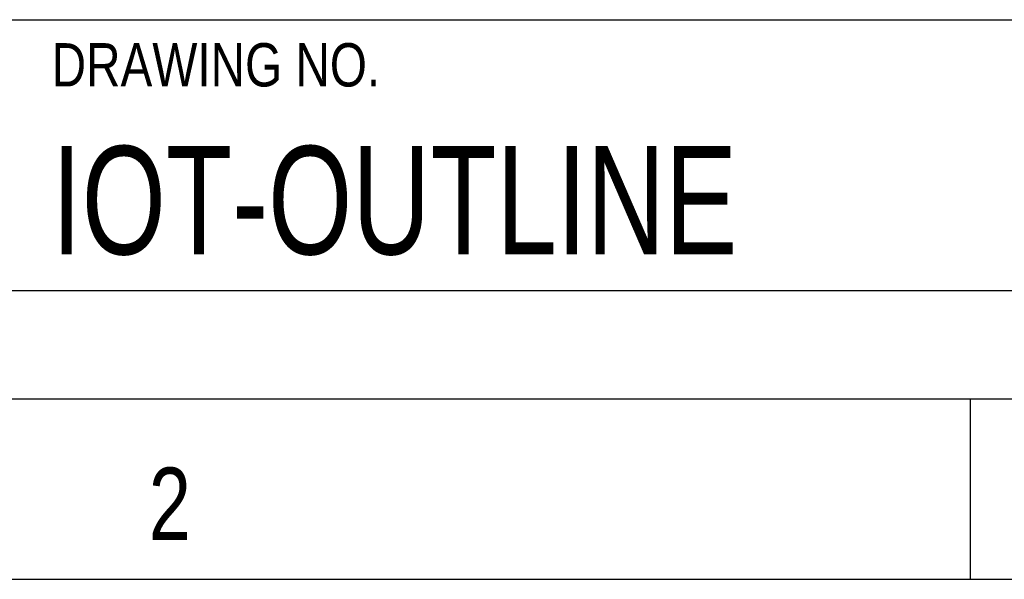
# Model space of a CAD drawing. Extents: x 0 to 559, y 0 to 432.
# Tile 9 of 14: x 470 to 504, y 0 to 20. Entities that reach past the tile are written whole.
import ezdxf

# ---------------------------------------------------------------- set-up
doc = ezdxf.new("R2010")
doc.units = 0
doc.header["$LTSCALE"] = 30.734
doc.layers.get('0').update_dxf_attribs({"linetype": 'CONTINUOUS'})
doc.layers.add('NOTES', color=7, linetype='CONTINUOUS')
doc.styles.add('TEXTSTYLE_2', font='txt', dxfattribs={"width": 1.25})
doc.styles.add('TEXTSTYLE_3', font='txt')

msp = doc.modelspace()

# ---------------------------------------------------------------- linework, layer by layer
at = {"color": 2, "linetype": 'CONTINUOUS'}
for p, q in [((444.589, 19.685), (552.45, 19.685)), ((444.589, 10.16), (552.45, 10.16)), ((444.589, 6.35), (552.45, 6.35))]:
    msp.add_line(p, q, dxfattribs=at)
at = {"color": 7, "linetype": 'CONTINUOUS'}
for p, q in [((6.35, 6.35), (552.45, 6.35)), ((502.92, 0), (502.92, 6.35)), ((0, 0), (558.8, 0))]:
    msp.add_line(p, q, dxfattribs=at)

# ---------------------------------------------------------------- texts
at = {"color": 7, "linetype": 'CONTINUOUS', "style": 'TEXTSTYLE_2', "width": 0.785714}
msp.add_text('2', height=2.54, dxfattribs=at).set_placement((474.037, 1.389))
at = {"layer": 'NOTES', "color": 2, "linetype": 'CONTINUOUS', "style": 'TEXTSTYLE_3'}
for s, height, width, p in [('DRAWING NO.', 1.524, 0.822511, (470.624, 17.335)), ('IOT-OUTLINE', 3.81, 0.746753, (470.624, 11.43))]:
    msp.add_text(s, height=height, dxfattribs=dict(at, width=width)).set_placement(p)

doc.saveas('drawing.dxf')
